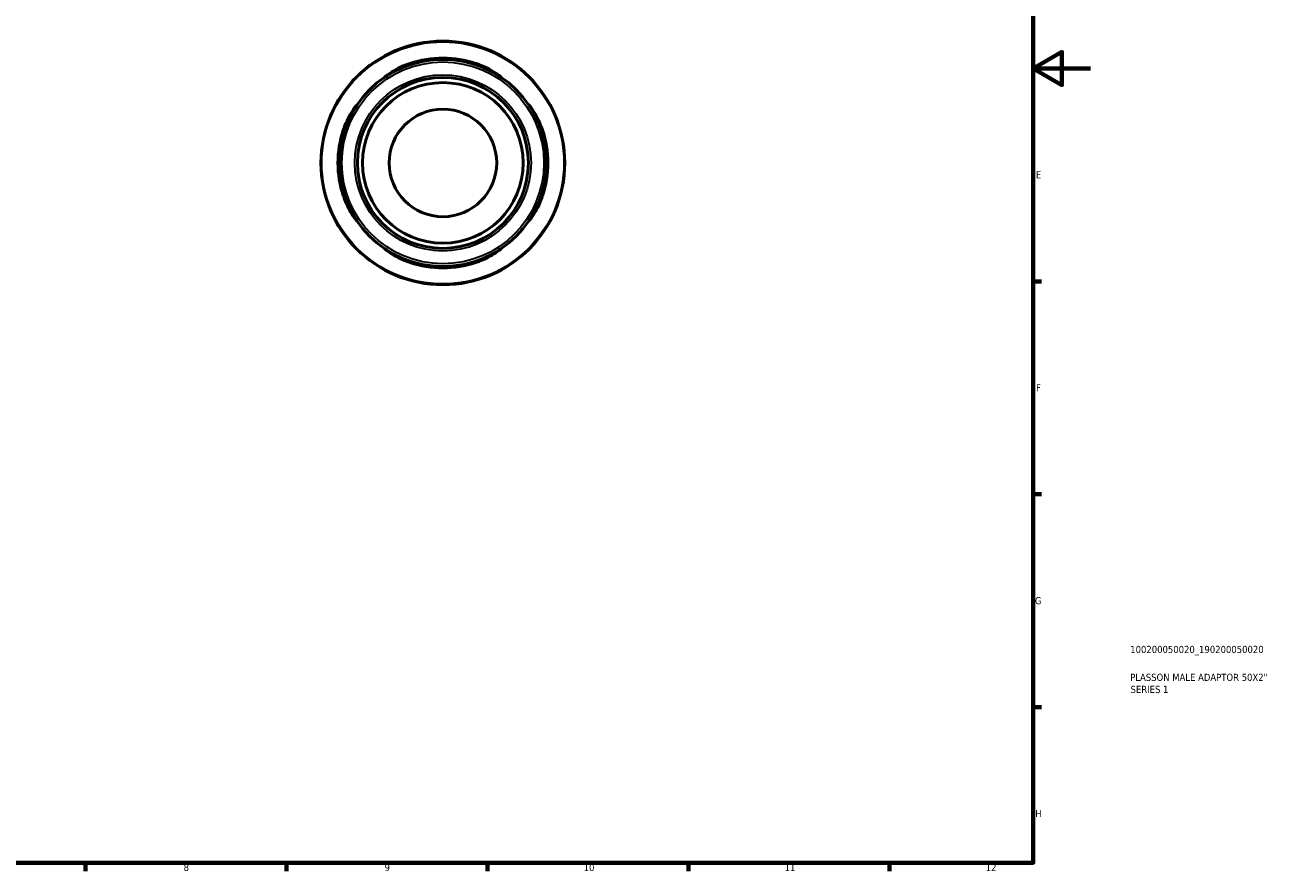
# Model space of a CAD drawing. Header units: millimetres. Extents: x 0 to 905, y 0 to 594.
# Tile 4 of 5: x 470 to 905, y 17 to 312. Entities that reach past the tile are written whole.
import ezdxf

# ---------------------------------------------------------------- set-up
doc = ezdxf.new("R2010")
doc.units = ezdxf.units.MM
for name, color, linetype, lineweight in [('Border (ISO)', 7, 'Continuous', 70), ('Title (ISO)', 7, 'Continuous', 50), ('Visible (ISO)', 7, 'Continuous', 50), ('Visible Narrow (ISO)', 7, 'Continuous', 35)]:
    doc.layers.add(name, color=color, linetype=linetype, lineweight=lineweight)
doc.styles.add('Note Text (ISO)', font='tahoma.ttf')

# ---------------------------------------------------------------- blocks, each defined once
blk = doc.blocks.new('Borders Default Border')
at = {"layer": 'Border (ISO)'}
for p, q in [((821, 222.75), (823.9, 222.75)), ((821, 148.5), (823.9, 148.5)), ((821, 74.25), (823.9, 74.25)), ((490.58, 20), (490.58, 17.1)), ((560.67, 20), (560.67, 17.1)), ((630.75, 20), (630.75, 17.1)), ((700.83, 20), (700.83, 17.1)), ((770.92, 20), (770.92, 17.1))]:
    blk.add_line(p, q, dxfattribs=at)
at = {"layer": 'Border (ISO)', "flags": 128}
for points in [[(20, 20), (20, 574), (821, 574), (821, 20), (20, 20)], [(841, 297), (821, 297), (831, 302.77), (831, 291.23), (821, 297)]]:
    blk.add_lwpolyline(points, dxfattribs=at)
at = {"layer": 'Border (ISO)', "color": 232, "true_color": 0xca0064, "char_height": 2.5, "attachment_point": 7, "style": 'Note Text (ISO)'}
for s, insert in [('E', (821.94, 258.63)), ('F', (822, 184.38)), ('G', (821.61, 110.08)), ('H', (821.74, 35.88)), ('8', (524.81, 17.04)), ('9', (594.88, 17.05)), ('10', (664.29, 17.05)), ('11', (734.37, 17.1)), ('12', (804.46, 17.1))]:
    blk.add_mtext(s, dxfattribs=dict(at, insert=insert))
blk = doc.blocks.new('Title Blocks ISO')
at = {"layer": 'Title (ISO)', "color": 232, "true_color": 0xca0064, "style": 'Note Text (ISO)'}
for tag, p in [('PART_NUMBER_001', (33.84, 73.13)), ('DESCRIPTION_001', (33.84, 63.4)), ('DESCRIPTION_002', (33.96, 59.19))]:
    blk.add_attdef(tag, p, '', height=2.5, dxfattribs=at)

msp = doc.modelspace()

# ---------------------------------------------------------------- linework, layer by layer
at = {"layer": 'Visible (ISO)'}
for radius in [42.5, 36.125, 29.807, 28.019, 18.75]:
    msp.add_circle((615.211, 264.055), radius, dxfattribs=at)
for start, end in [(71.67263, 108.32737), (161.67263, 198.32737), (341.67263, 18.32737), (251.67263, 288.32737)]:
    msp.add_arc((615.211, 264.055), 36.572, start, end, dxfattribs=at)
for points, knots in [([(595.83, 294.541), (595.423, 294.282), (595.147, 294.104), (594.911, 293.98), (594.949, 294.033), (595.345, 294.371), (595.738, 294.678), (596.929, 295.513), (597.796, 296.072), (599.821, 297.188), (600.989, 297.749), (602.72, 298.429), (603.214, 298.607), (603.711, 298.772)], [-2.0687487, -2.0687487, -2.0687487, -2.0687487, -1.7760894, -1.7760894, -1.4893486, -1.4893486, -1.1644041, -1.1644041, -0.7635772, -0.7635772, -0.3574767, -0.3574767, -0.1992594, -0.1992594, -0.1992594, -0.1992594]), ([(626.711, 298.772), (626.773, 298.752), (626.834, 298.731), (627.656, 298.453), (628.402, 298.165), (630.227, 297.375), (631.257, 296.844), (633.007, 295.831), (633.744, 295.344), (634.766, 294.615), (635.107, 294.347), (635.474, 294.033), (635.51, 293.981), (635.278, 294.102), (635.002, 294.281), (634.593, 294.541)], [-1.8620865, -1.8620865, -1.8620865, -1.8620865, -1.8427366, -1.8427366, -1.6026381, -1.6026381, -1.2282848, -1.2282848, -0.8687474, -0.8687474, -0.5736561, -0.5736561, -0.292848, -0.292848, 0, 0, 0, 0]), ([(580.494, 275.555), (580.515, 275.617), (580.535, 275.678), (580.814, 276.501), (581.102, 277.246), (581.893, 279.072), (582.423, 280.102), (583.436, 281.851), (583.923, 282.588), (584.652, 283.61), (584.919, 283.95), (585.234, 284.318), (585.285, 284.354), (585.165, 284.122), (584.986, 283.846), (584.726, 283.437)], [-1.8621594, -1.8621594, -1.8621594, -1.8621594, -1.8427706, -1.8427706, -1.6026235, -1.6026235, -1.2282766, -1.2282766, -0.8687572, -0.8687572, -0.5736757, -0.5736757, -0.2928639, -0.2928639, -0.0000723, -0.0000723, -0.0000723, -0.0000723]), ([(645.697, 283.437), (645.438, 283.844), (645.26, 284.119), (645.136, 284.356), (645.19, 284.318), (645.528, 283.922), (645.834, 283.529), (646.669, 282.338), (647.228, 281.471), (648.345, 279.446), (648.905, 278.278), (649.585, 276.547), (649.764, 276.053), (649.929, 275.555)], [-2.0687494, -2.0687494, -2.0687494, -2.0687494, -1.7761158, -1.7761158, -1.4893761, -1.4893761, -1.1644352, -1.1644352, -0.7636132, -0.7636132, -0.3574953, -0.3574953, -0.1992595, -0.1992595, -0.1992595, -0.1992595]), ([(584.726, 244.673), (584.985, 244.267), (585.163, 243.991), (585.287, 243.755), (585.233, 243.792), (584.895, 244.189), (584.589, 244.582), (583.754, 245.772), (583.195, 246.64), (582.078, 248.665), (581.518, 249.832), (580.838, 251.563), (580.659, 252.057), (580.494, 252.555)], [-2.0687494, -2.0687494, -2.0687494, -2.0687494, -1.7761158, -1.7761158, -1.4893761, -1.4893761, -1.1644352, -1.1644352, -0.7636132, -0.7636132, -0.3574953, -0.3574953, -0.1992595, -0.1992595, -0.1992595, -0.1992595]), ([(649.929, 252.555), (649.908, 252.494), (649.888, 252.432), (649.609, 251.61), (649.321, 250.864), (648.53, 249.039), (648, 248.009), (646.987, 246.259), (646.5, 245.523), (645.771, 244.5), (645.504, 244.16), (645.189, 243.792), (645.138, 243.757), (645.258, 243.989), (645.437, 244.265), (645.697, 244.673)], [-1.8621594, -1.8621594, -1.8621594, -1.8621594, -1.8427706, -1.8427706, -1.6026235, -1.6026235, -1.2282766, -1.2282766, -0.8687572, -0.8687572, -0.5736757, -0.5736757, -0.2928639, -0.2928639, -0.0000723, -0.0000723, -0.0000723, -0.0000723]), ([(603.711, 229.338), (603.65, 229.358), (603.588, 229.379), (602.766, 229.658), (602.021, 229.946), (600.195, 230.736), (599.165, 231.266), (597.415, 232.28), (596.679, 232.767), (595.657, 233.496), (595.316, 233.763), (594.949, 234.078), (594.913, 234.129), (595.145, 234.008), (595.421, 233.83), (595.83, 233.57)], [-1.8621594, -1.8621594, -1.8621594, -1.8621594, -1.8427706, -1.8427706, -1.6026235, -1.6026235, -1.2282766, -1.2282766, -0.8687572, -0.8687572, -0.5736757, -0.5736757, -0.2928639, -0.2928639, -0.0000723, -0.0000723, -0.0000723, -0.0000723]), ([(634.593, 233.57), (635, 233.828), (635.276, 234.007), (635.512, 234.13), (635.474, 234.077), (635.078, 233.739), (634.685, 233.432), (633.494, 232.597), (632.627, 232.039), (630.602, 230.922), (629.434, 230.361), (627.704, 229.682), (627.209, 229.503), (626.711, 229.338)], [-2.0687494, -2.0687494, -2.0687494, -2.0687494, -1.7761158, -1.7761158, -1.4893761, -1.4893761, -1.1644352, -1.1644352, -0.7636132, -0.7636132, -0.3574953, -0.3574953, -0.1992595, -0.1992595, -0.1992595, -0.1992595])]:
    msp.add_open_spline(points, degree=3, knots=knots, dxfattribs=at)
at = {"layer": 'Visible Narrow (ISO)'}
for p, q in [((603.711, 298.324), (603.711, 298.749)), ((626.711, 298.749), (626.711, 298.324)), ((580.518, 275.555), (580.942, 275.555)), ((649.481, 275.555), (649.905, 275.555)), ((580.942, 252.555), (580.518, 252.555)), ((649.905, 252.555), (649.481, 252.555)), ((603.711, 229.362), (603.711, 229.786)), ((626.711, 229.786), (626.711, 229.362))]:
    msp.add_line(p, q, dxfattribs=at)
for radius in [42.207, 35.2, 30.732]:
    msp.add_circle((615.211, 264.055), radius, dxfattribs=at)

# ---------------------------------------------------------------- block references
msp.add_blockref('Borders Default Border', (0, 0))
msp.add_blockref('Title Blocks ISO', (821, 20)).add_auto_attribs({'PART_NUMBER_001': '100200050020_190200050020', 'DESCRIPTION_001': 'PLASSON MALE ADAPTOR 50X2"', 'DESCRIPTION_002': 'SERIES 1'})

doc.saveas('drawing.dxf')
